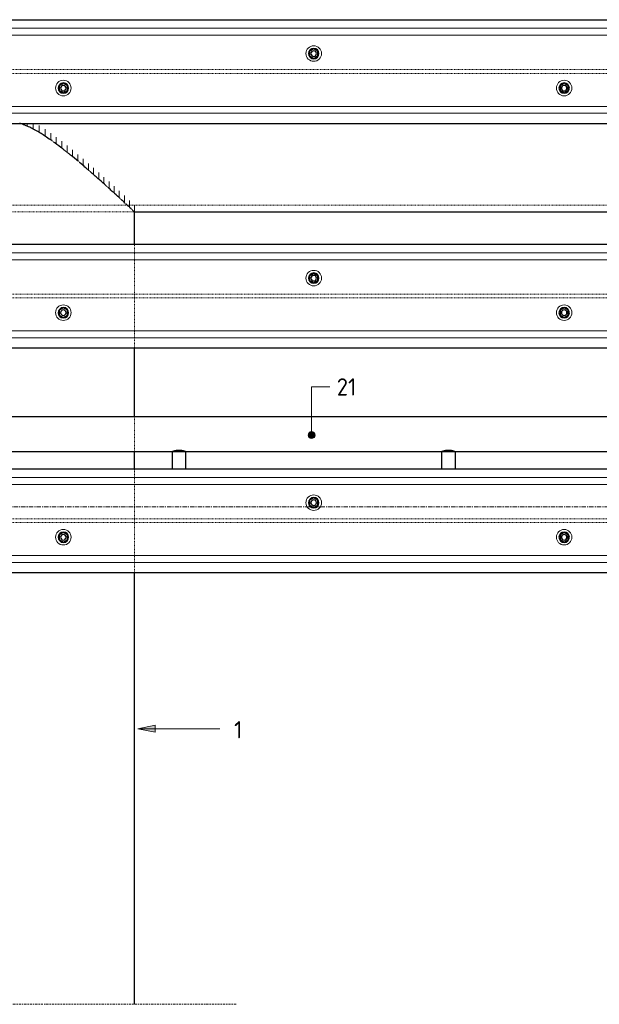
# Model space of a CAD drawing. Header units: millimetres. Extents: x -253989 to -201512, y -82117 to 103114.
# Tile 35 of 67: x -233446 to -231768, y -1440 to 1410. Entities that reach past the tile are written whole.
import ezdxf

# ---------------------------------------------------------------- set-up
doc = ezdxf.new("R2010")
doc.units = ezdxf.units.MM
for name, pattern in [('Dash dot', [15.875, 6.35, -4.7625, 0, -4.7625]), ('Grid Line', [22.225, 12.7, -3.175, 3.175, -3.175]), ('XX-HIDDEN', [4, 2, -2])]:
    doc.linetypes.add(name, pattern=pattern)
for name, color, linetype, lineweight in [('Multi-Category Tags', 250, 'Continuous', 18), ('Multi-Category Tags-1', 7, 'Continuous', 18), ('N-CO-BC-BETONVORM-G', 50, 'Continuous', 25), ('N-CO-BC-BETONVORM-G-1', 50, 'XX-HIDDEN', 18), ('N-CO-BC-BETONVORM-GN', 10, 'XX-HIDDEN', 18), ('N-CO-KC-KUNSTSTOFVORM-G', 7, 'Continuous', 13), ('N-CO-SC-STAALVORM-G', 10, 'Continuous', 25), ('X-XX-AL-CONSTRUCTIELIJN-G-2', 7, 'Dash dot', 18), ('X-XX-AL-T25-1', 7, 'Continuous', 13), ('X-XX-AL-VERWIJZING-G-1', 7, 'Grid Line', 18), ('X_XX_AL_DETAIL1_G', 7, 'Continuous', 13)]:
    doc.layers.add(name, color=color, linetype=linetype, lineweight=lineweight)
doc.styles.add('NLCS-ISO_1', font='NLCS-ISO.ttf', dxfattribs={"height": 50})

# ---------------------------------------------------------------- blocks, each defined once
blk = doc.blocks.new('GM_Hakorit_4490 - GM_Hakorit_4490-3691116-Section 12')
at = {"layer": 'N-CO-KC-KUNSTSTOFVORM-G'}
for p, q in [((250562.7, 2685), (246182.8, 2685)), ((250542.7, 2665), (246202.7, 2665)), ((250542.7, 2459), (246202.7, 2459)), ((250562.7, 2439), (246182.8, 2439))]:
    blk.add_line(p, q, dxfattribs=at)
for centre, start, end in [((248372.7, 2612), 360, 180), ((248372.7, 2612), 180, 360), ((247647.7, 2512), 0, 180), ((247647.7, 2512), 180, 0), ((249097.7, 2512), 360, 180), ((249097.7, 2512), 180, 360)]:
    blk.add_arc(centre, 22.5, start, end, dxfattribs=at)
blk = doc.blocks.new('GM_Bouten_Moeren_Zeskant - M16-3610774-Section 12')
at = {"layer": 'N-CO-SC-STAALVORM-G'}
for p, q in [((243192.7, 2625.8), (243180.7, 2618.8)), ((243204.7, 2618.8), (243192.7, 2625.8)), ((243180.7, 2618.8), (243180.7, 2605)), ((243180.7, 2605), (243192.7, 2598.1)), ((243192.7, 2598.1), (243204.7, 2605)), ((243204.7, 2605), (243204.7, 2618.8))]:
    blk.add_line(p, q, dxfattribs=at)
for radius, start, end in [(15, 0, 180), (15, 180, 0), (8, 0, 180), (8, 180, 0)]:
    blk.add_arc((243192.7, 2611.9), radius, start, end, dxfattribs=at)
blk = doc.blocks.new('GM_Haalbuis_4000 - GM_Haalbuis_4000-3601514-Section 12')
at = {"layer": 'N-CO-SC-STAALVORM-G'}
for p, q in [((250372.7, 260), (246372.7, 260)), ((246372.7, 160), (250372.7, 160)), ((247962.7, 160), (247962.7, 110)), ((248002.7, 110), (248002.7, 160)), ((248742.7, 160), (248742.7, 110)), ((248782.7, 110), (248782.7, 160))]:
    blk.add_line(p, q, dxfattribs=at)
for points, knots in [([(247962.8, 160), (247962.8, 160), (247963, 160.1), (247963.4, 160.3), (247963.9, 160.5), (247964.6, 160.7), (247965.4, 161), (247966.2, 161.3), (247966.9, 161.5), (247967.2, 161.6), (247967.4, 161.7)], [-0.9884455, -0.9884455, -0.9884455, -0.9884455, -0.9444444, -0.9166667, -0.8888889, -0.8611111, -0.8333333, -0.8055556, -0.7916667, -0.7777778, -0.7777778, -0.7777778, -0.7777778]), ([(247967.4, 161.7), (247967.6, 161.7), (247968, 161.9), (247968.8, 162.1), (247969.9, 162.4), (247971, 162.7), (247972, 162.9), (247972.7, 163.1), (247973.5, 163.2), (247974.5, 163.4), (247975.8, 163.7), (247977.5, 163.9), (247979.2, 164.1), (247981, 164.1), (247982.7, 164.2), (247984.5, 164.1), (247986.3, 164.1), (247988, 163.9), (247989.6, 163.7), (247991, 163.4), (247992, 163.2), (247992.8, 163.1), (247993.5, 162.9), (247994.5, 162.7), (247995.6, 162.4), (247996.7, 162.1), (247997.5, 161.9), (247997.9, 161.7), (247998, 161.7)], [-0.7777778, -0.7777778, -0.7777778, -0.7777778, -0.7638889, -0.75, -0.7222222, -0.6944444, -0.6805556, -0.6666667, -0.6527778, -0.6388889, -0.6111111, -0.5833333, -0.5555556, -0.5277778, -0.5, -0.4722222, -0.4444444, -0.4166667, -0.3888889, -0.3611111, -0.3472222, -0.3333333, -0.3194444, -0.3055556, -0.2777778, -0.25, -0.2361111, -0.2222222, -0.2222222, -0.2222222, -0.2222222]), ([(247998, 161.7), (247998.2, 161.6), (247998.6, 161.5), (247999.3, 161.3), (248000.1, 161), (248000.9, 160.7), (248001.5, 160.5), (248002.1, 160.3), (248002.5, 160.1), (248002.7, 160), (248002.7, 160)], [-0.2222222, -0.2222222, -0.2222222, -0.2222222, -0.2083333, -0.1944444, -0.1666667, -0.1388889, -0.1111111, -0.0833333, -0.0555556, -0.0115495, -0.0115495, -0.0115495, -0.0115495]), ([(248742.8, 160), (248742.8, 160), (248743, 160.1), (248743.4, 160.3), (248743.9, 160.5), (248744.6, 160.7), (248745.4, 161), (248746.2, 161.3), (248746.9, 161.5), (248747.2, 161.6), (248747.4, 161.7)], [-0.9884455, -0.9884455, -0.9884455, -0.9884455, -0.9444444, -0.9166667, -0.8888889, -0.8611111, -0.8333333, -0.8055556, -0.7916667, -0.7777778, -0.7777778, -0.7777778, -0.7777778]), ([(248747.4, 161.7), (248747.6, 161.7), (248748, 161.9), (248748.8, 162.1), (248749.9, 162.4), (248751, 162.7), (248752, 162.9), (248752.7, 163.1), (248753.5, 163.2), (248754.5, 163.4), (248755.8, 163.7), (248757.5, 163.9), (248759.2, 164.1), (248761, 164.1), (248762.7, 164.2), (248764.5, 164.1), (248766.3, 164.1), (248768, 163.9), (248769.6, 163.7), (248771, 163.4), (248772, 163.2), (248772.8, 163.1), (248773.5, 162.9), (248774.5, 162.7), (248775.6, 162.4), (248776.7, 162.1), (248777.5, 161.9), (248777.9, 161.7), (248778, 161.7)], [-0.7777778, -0.7777778, -0.7777778, -0.7777778, -0.7638889, -0.75, -0.7222222, -0.6944444, -0.6805556, -0.6666667, -0.6527778, -0.6388889, -0.6111111, -0.5833333, -0.5555556, -0.5277778, -0.5, -0.4722222, -0.4444444, -0.4166667, -0.3888889, -0.3611111, -0.3472222, -0.3333333, -0.3194444, -0.3055556, -0.2777778, -0.25, -0.2361111, -0.2222222, -0.2222222, -0.2222222, -0.2222222]), ([(248778, 161.7), (248778.2, 161.6), (248778.6, 161.5), (248779.3, 161.3), (248780.1, 161), (248780.9, 160.7), (248781.5, 160.5), (248782.1, 160.3), (248782.5, 160.1), (248782.7, 160), (248782.7, 160)], [-0.2222222, -0.2222222, -0.2222222, -0.2222222, -0.2083333, -0.1944444, -0.1666667, -0.1388889, -0.1111111, -0.0833333, -0.0555556, -0.0115495, -0.0115495, -0.0115495, -0.0115495])]:
    blk.add_open_spline(points, degree=3, knots=knots, dxfattribs=at)
blk = doc.blocks.new('NLI_Balk_Buis - ø813_20-3672000-Section 12')
at = {"layer": 'N-CO-BC-BETONVORM-GN'}
for p, q in [((250572.7, 873.5), (246172.7, 873.5)), ((247092.6, 853.5), (247852.9, 853.5))]:
    blk.add_line(p, q, dxfattribs=at)
at = {"layer": 'N-CO-SC-STAALVORM-G'}
blk.add_line((247853, 853.5), (250572.7, 853.5), dxfattribs=at)
blk = doc.blocks.new('NLI_Balk_H - HEB300-V5-Section 12')
at = {"layer": 'N-CO-BC-BETONVORM-GN'}
for p, q in [((246202.8, 2565.5), (250542.7, 2565.5)), ((246202.8, 2554.5), (250542.7, 2554.5))]:
    blk.add_line(p, q, dxfattribs=at)

msp = doc.modelspace()

# ---------------------------------------------------------------- hatches: boundary and pattern name
at = {"layer": 'Multi-Category Tags'}
msp.add_hatch(color=256, dxfattribs=at).paths.add_polyline_path([(-233104.4, -642.4), (-233054.4, -652.4), (-233054.4, -632.4)], flags=0)
at = {"layer": 'X-XX-AL-T25-1'}
h = msp.add_hatch(color=256, dxfattribs=at)
edge = h.paths.add_edge_path(flags=0)
edge.add_arc((-232601.2, 207.5), 10, 0, 360)

# ---------------------------------------------------------------- linework, layer by layer
at = {"layer": 'Multi-Category Tags'}
for p, q in [((-233054.4, -632.4), (-233104.4, -642.4)), ((-233104.4, -642.4), (-233054.4, -652.4)), ((-233104.4, -642.4), (-232866.7, -642.4)), ((-233054.4, -652.4), (-233054.4, -632.4))]:
    msp.add_line(p, q, dxfattribs=at)
at = {"layer": 'N-CO-BC-BETONVORM-GN'}
for p, q in [((-233114, 735), (-233114, 760)), ((-233114, 715), (-233114, 735)), ((-233114, 615.5), (-233114, 715)), ((-233114, 604.5), (-233114, 615.5)), ((-233114, 509), (-233114, 604.5)), ((-233114, 489), (-233114, 509)), ((-233114, 460), (-233114, 489)), ((-233114, 160), (-233114, 260)), ((-233114, 85), (-233114, 110)), ((-233114, 65), (-233114, 85)), ((-233114, -34.5), (-233114, 65)), ((-233114, -45.5), (-233114, -34.5)), ((-233114, -141), (-233114, -45.5)), ((-233114, -161), (-233114, -141)), ((-233114, -190), (-233114, -161))]:
    msp.add_line(p, q, dxfattribs=at)
for points in [[(-233398.2, 1088.4), (-233398.9, 1088.8), (-233399.6, 1089.1), (-233400.3, 1089.5)], [(-233347.9, 1055.7), (-233349.4, 1056.8), (-233351, 1057.9), (-233352.5, 1059)], [(-233306.7, 1024.3), (-233308.9, 1026.1), (-233311.1, 1027.8), (-233313.3, 1029.6)], [(-233272.8, 996.5), (-233274, 997.5), (-233275.2, 998.5), (-233276.4, 999.5)], [(-233242.4, 970.3), (-233244.5, 972.2), (-233246.6, 974), (-233248.7, 975.8)], [(-233215.6, 946.7), (-233216.5, 947.5), (-233217.3, 948.3), (-233218.2, 949.1)], [(-233190.5, 924.2), (-233192.5, 926), (-233194.5, 927.8), (-233196.6, 929.6)], [(-233171.5, 906.8), (-233173, 908.2), (-233174.6, 909.6), (-233176.1, 911.1)], [(-233152.8, 889.6), (-233153.6, 890.4), (-233154.5, 891.2), (-233155.3, 891.9)], [(-233137.6, 875.6), (-233139, 876.8), (-233140.3, 878.1), (-233141.7, 879.4)], [(-233127.2, 865.8), (-233128.3, 866.9), (-233129.4, 867.9), (-233130.7, 869.1)], [(-233119.9, 859), (-233120.6, 859.7), (-233121.4, 860.4), (-233122.2, 861.2)], [(-233115.5, 854.9), (-233115.8, 855.2), (-233116.2, 855.5), (-233116.5, 855.9)]]:
    msp.add_open_spline(points, degree=3, dxfattribs=at)
at = {"layer": 'N-CO-SC-STAALVORM-G'}
for p, q in [((-234795, 1410), (-230395, 1410)), ((-234795, 1110), (-230395, 1110)), ((-233114, 760), (-233114, 853.5)), ((-234795, 760), (-230395, 760)), ((-234795, 460), (-230395, 460)), ((-233114, 260), (-233114, 460)), ((-233114, 110), (-233114, 160)), ((-234795, 110), (-230395, 110)), ((-234795, -190), (-230395, -190)), ((-233114, -1440), (-233114, -190))]:
    msp.add_line(p, q, dxfattribs=at)
for points, knots in [([(-233400.3, 1089.6), (-233400.4, 1089.6), (-233402.7, 1090.9), (-233407.3, 1093.4), (-233414, 1096.9), (-233420.9, 1100.1), (-233427.8, 1103.2), (-233434.9, 1106.1), (-233441.1, 1108.4), (-233444.9, 1109.7), (-233446.3, 1110.2)], [0.42413874, 0.42413874, 0.42413874, 0.42413874, 0.4244186, 0.43023256, 0.43604651, 0.44186047, 0.44767442, 0.45348837, 0.45930233, 0.46261746, 0.46261746, 0.46261746, 0.46261746]), ([(-233352.6, 1059.1), (-233357.9, 1062.8), (-233367.3, 1069.3), (-233379.1, 1077), (-233387.6, 1082.2), (-233393.2, 1085.6), (-233396.8, 1087.6), (-233398.1, 1088.3)], [0.37990763, 0.37990763, 0.37990763, 0.37990763, 0.39534884, 0.40697674, 0.4127907, 0.41860465, 0.42221247, 0.42221247, 0.42221247, 0.42221247]), ([(-233313.4, 1029.6), (-233316, 1031.7), (-233326.2, 1039.7), (-233337.8, 1048.4), (-233346.7, 1054.9), (-233347.8, 1055.7)], [0.34053465, 0.34053465, 0.34053465, 0.34053465, 0.34883721, 0.37209302, 0.37530383, 0.37530383, 0.37530383, 0.37530383]), ([(-233276.4, 999.5), (-233283.8, 1005.7), (-233293.9, 1014), (-233304.2, 1022.3), (-233306.7, 1024.3)], [0.30073698, 0.30073698, 0.30073698, 0.30073698, 0.3255814, 0.33348882, 0.33348882, 0.33348882, 0.33348882]), ([(-233248.7, 975.9), (-233251.6, 978.3), (-233259.4, 985.1), (-233267.5, 992), (-233272.8, 996.4)], [0.26900548, 0.26900548, 0.26900548, 0.26900548, 0.27906977, 0.2967008, 0.2967008, 0.2967008, 0.2967008]), ([(-233218.3, 949.1), (-233218.5, 949.3), (-233226.3, 956.2), (-233234.3, 963.3), (-233242.4, 970.3)], [0.23159669, 0.23159669, 0.23159669, 0.23159669, 0.23255814, 0.2614344, 0.2614344, 0.2614344, 0.2614344]), ([(-233176.2, 911.1), (-233179, 913.7), (-233183.7, 918), (-233188.6, 922.4), (-233190.5, 924.1)], [0.17302441, 0.17302441, 0.17302441, 0.17302441, 0.18604651, 0.19420307, 0.19420307, 0.19420307, 0.19420307]), ([(-233155.3, 892), (-233155.5, 892.1), (-233160.5, 896.8), (-233165.9, 901.7), (-233171.5, 906.8)], [0.13862059, 0.13862059, 0.13862059, 0.13862059, 0.13953488, 0.16570308, 0.16570308, 0.16570308, 0.16570308]), ([(-233130.7, 869.1), (-233131.5, 869.9), (-233133, 871.3), (-233134.6, 872.7), (-233135.2, 873.3)], [0.08605757, 0.08605757, 0.08605757, 0.08605757, 0.09302326, 0.09751185, 0.09751185, 0.09751185, 0.09751185]), ([(-233116.6, 855.9), (-233117.2, 856.5), (-233118.3, 857.5), (-233119.6, 858.7), (-233119.9, 859)], [0.03321558, 0.03321558, 0.03321558, 0.03321558, 0.04651163, 0.05047915, 0.05047915, 0.05047915, 0.05047915]), ([(-233114, 853.5), (-233114, 853.5), (-233114.5, 853.9), (-233115.4, 854.8), (-233115.5, 854.9)], [0, 0, 0, 0, 0.02325581, 0.02573807, 0.02573807, 0.02573807, 0.02573807])]:
    msp.add_open_spline(points, degree=3, knots=knots, dxfattribs=at)
for points in [[(-233196.6, 929.6), (-233202.7, 935.1), (-233209, 940.8), (-233215.5, 946.7)], [(-233141.7, 879.4), (-233145.2, 882.6), (-233148.9, 886), (-233152.8, 889.6)], [(-233135.3, 873.4), (-233136.1, 874.1), (-233136.8, 874.8), (-233137.6, 875.6)], [(-233122.2, 861.2), (-233123.7, 862.6), (-233125.4, 864.1), (-233127.2, 865.8)]]:
    msp.add_open_spline(points, degree=3, dxfattribs=at)
at = {"layer": 'X-XX-AL-CONSTRUCTIELIJN-G-2'}
msp.add_line((-232819.8, -1440), (-234195, -1440), dxfattribs=at)
at = {"layer": 'X-XX-AL-T25-1'}
for p, q in [((-232601.2, 347), (-232548.3, 347)), ((-232601.2, 207.5), (-232601.2, 347))]:
    msp.add_line(p, q, dxfattribs=at)
msp.add_circle((-232601.2, 207.5), 10, dxfattribs=at)
at = {"layer": 'X-XX-AL-VERWIJZING-G-1'}
msp.add_line((-239509.5, 0), (-226978.8, 0), dxfattribs=at)
at = {"layer": 'X_XX_AL_DETAIL1_G'}
for p, q in [((-233424.9, 1101.7), (-233424.9, 1110)), ((-233407.5, 1093.4), (-233407.5, 1110)), ((-233390.2, 1083.4), (-233390.2, 1103.4)), ((-233372.9, 1073.4), (-233372.9, 1093.4)), ((-233356.5, 1062), (-233356.5, 1082)), ((-233340.3, 1050.2), (-233340.3, 1070.2)), ((-233324.4, 1038.2), (-233324.4, 1058.2)), ((-233308.8, 1025.6), (-233308.8, 1045.6)), ((-233293.3, 1013), (-233293.3, 1033)), ((-233278, 1000.1), (-233278, 1020.1)), ((-233262.6, 987.3), (-233262.6, 1007.3)), ((-233247.5, 974.2), (-233247.5, 994.2)), ((-233232.6, 960.9), (-233232.6, 980.9)), ((-233217.5, 947.7), (-233217.5, 967.7)), ((-233202.5, 934.6), (-233202.5, 954.6)), ((-233187.5, 921.4), (-233187.5, 941.4)), ((-233172.7, 907.8), (-233172.7, 927.8)), ((-233158, 894.3), (-233158, 914.3)), ((-233143.3, 880.7), (-233143.3, 900.7)), ((-233128.6, 867.1), (-233128.6, 887.1)), ((-233114, 853.5), (-233114, 873.5))]:
    msp.add_line(p, q, dxfattribs=at)

# ---------------------------------------------------------------- block references
at = {"layer": 'N-CO-BC-BETONVORM-G'}
for name, p in [('GM_Hakorit_4490 - GM_Hakorit_4490-3691116-Section 12', (-480967.7, -1300)), ('GM_Bouten_Moeren_Zeskant - M16-3610774-Section 12', (-475787.7, -1300)), ('GM_Bouten_Moeren_Zeskant - M16-3610774-Section 12', (-476512.7, -1400)), ('GM_Bouten_Moeren_Zeskant - M16-3610774-Section 12', (-475062.7, -1400)), ('GM_Hakorit_4490 - GM_Hakorit_4490-3691116-Section 12', (-480967.7, -1950)), ('GM_Bouten_Moeren_Zeskant - M16-3610774-Section 12', (-475787.7, -1950)), ('GM_Bouten_Moeren_Zeskant - M16-3610774-Section 12', (-476512.7, -2050)), ('GM_Bouten_Moeren_Zeskant - M16-3610774-Section 12', (-475062.7, -2050)), ('GM_Haalbuis_4000 - GM_Haalbuis_4000-3601514-Section 12', (-480967.7, 0)), ('GM_Hakorit_4490 - GM_Hakorit_4490-3691116-Section 12', (-480967.7, -2600)), ('GM_Bouten_Moeren_Zeskant - M16-3610774-Section 12', (-475787.7, -2600)), ('GM_Bouten_Moeren_Zeskant - M16-3610774-Section 12', (-476512.7, -2700)), ('GM_Bouten_Moeren_Zeskant - M16-3610774-Section 12', (-475062.7, -2700))]:
    msp.add_blockref(name, p, dxfattribs=at)
at = {"layer": 'N-CO-BC-BETONVORM-G-1'}
for name, p in [('NLI_Balk_Buis - ø813_20-3672000-Section 12', (-480967.7, 0)), ('NLI_Balk_H - HEB300-V5-Section 12', (-480967.7, -1300)), ('NLI_Balk_H - HEB300-V5-Section 12', (-480967.7, -1950)), ('NLI_Balk_H - HEB300-V5-Section 12', (-480967.7, -2600))]:
    msp.add_blockref(name, p, dxfattribs=at)

# ---------------------------------------------------------------- texts
at = {"layer": 'Multi-Category Tags-1', "insert": (-232825.7, -620.2), "char_height": 50, "width": 30.464, "attachment_point": 1, "style": 'NLCS-ISO_1'}
msp.add_mtext('1', dxfattribs=at)
at = {"layer": 'X-XX-AL-T25-1', "insert": (-232528.3, 372), "char_height": 50, "width": 73.755, "attachment_point": 1, "style": 'NLCS-ISO_1'}
msp.add_mtext('21', dxfattribs=at)

doc.saveas('drawing.dxf')
